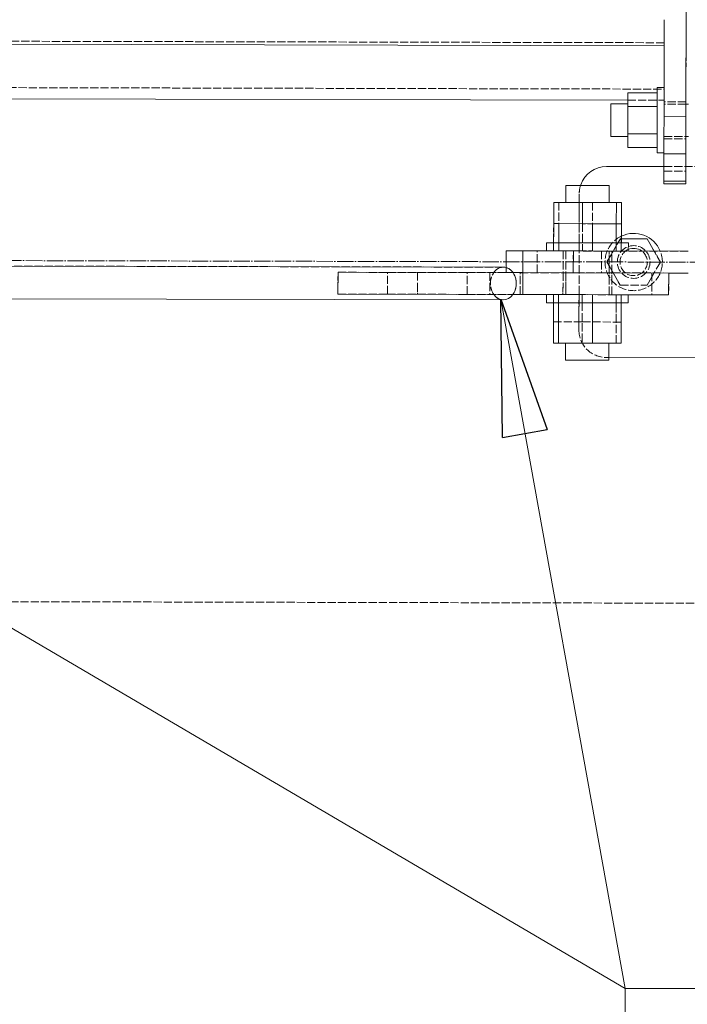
# Model space of a CAD drawing. Header units: millimetres. Extents: x -15129 to 9171, y -18789 to 5877.
# Tile 128 of 256: x -4497 to -4252, y -17063 to -16702. Entities that reach past the tile are written whole.
import ezdxf

# ---------------------------------------------------------------- set-up
doc = ezdxf.new("R2010")
doc.units = ezdxf.units.MM
doc.linetypes.add('ACAD_ISO02W100', pattern=[15, 12, -3])
doc.linetypes.add('ACAD_ISO04W100', pattern=[30, 24, -3, 0, -3])
for name, color, linetype in [('AS_Belki', 145, 'Continuous'), ('AS_Blachy', 30, 'Continuous'), ('AS_Kotwy', 9, 'Continuous'), ('AS_Sciany betonowe', 252, 'Continuous'), ('AS_Siatki', 72, 'Continuous'), ('AS_Sruby', 9, 'Continuous')]:
    doc.layers.add(name, color=color, linetype=linetype)

msp = doc.modelspace()

# ---------------------------------------------------------------- linework, layer by layer
at = {"color": 7, "lineweight": 13}
for p in [(-4705.65, -16803.92), (-4320.54, -16804.53)]:
    msp.add_line(p, (-4274.99, -17057.21), dxfattribs=at)
at = {"color": 0, "linetype": 'ByBlock', "lineweight": -2}
for p, q in [((-4319.87, -16855.22), (-4320.54, -16804.53)), ((-4320.54, -16804.53), (-4303.47, -16852.26)), ((-4319.87, -16855.22), (-4303.47, -16852.26))]:
    msp.add_line(p, q, dxfattribs=at)
at = {"color": 7, "lineweight": 13}
msp.add_lwpolyline([(-4274.99, -17282.21), (-3904.27, -17282.21), (-3904.27, -17057.21), (-4274.99, -17057.21), (-4274.99, -17282.21)], dxfattribs=at)
at = {"layer": 'AS_Belki', "color": 145, "linetype": 'Continuous', "lineweight": 13, "ltscale": 0.25}
for p, q in [((-4260.66, -16711.63), (-5202.12, -16709.5)), ((-4260.66, -16712.03), (-4260.66, -16711.63)), ((-5188.86, -16729.53), (-4274.01, -16731.6)), ((-4319.56, -16792.79), (-4783.38, -16791.74)), ((-4783.41, -16803.74), (-4319.59, -16804.79)), ((-4599.89, -16804.16), (-4319.59, -16804.79))]:
    msp.add_line(p, q, dxfattribs=at)
at = {"layer": 'AS_Belki', "color": 84, "linetype": 'ACAD_ISO02W100', "lineweight": 13, "ltscale": 0.25}
for p, q in [((-4260.66, -16710.53), (-5202.11, -16708.4)), ((-4260.7, -16727.53), (-4260.66, -16710.53)), ((-4260.71, -16731.63), (-4260.66, -16712.03)), ((-5202.15, -16725.4), (-4260.7, -16727.53)), ((-4260.7, -16727.53), (-4260.71, -16731.63)), ((-4274.01, -16731.6), (-4260.71, -16731.63)), ((-4319.56, -16792.79), (-4604.93, -16792.15))]:
    msp.add_line(p, q, dxfattribs=at)
at = {"layer": 'AS_Belki', "color": 84, "linetype": 'ACAD_ISO02W100', "lineweight": 13, "ltscale": 0.25, "extrusion": (-0.615615, 0.001388, -0.788046)}
for start, end in [(47.3552, 132.6447), (193.1232, 312.6448)]:
    msp.add_arc((16808.48, 3374.17, 2635.88), 6, start, end, dxfattribs=at)
at = {"layer": 'AS_Belki', "color": 84, "linetype": 'ACAD_ISO02W100', "lineweight": 13, "ltscale": 0.25, "extrusion": (-0.615615, 0.001397, 0.788046)}
msp.add_arc((16808.55, -3373.97, 2635.73), 6, 47.4168, 0, dxfattribs=at)
at = {"layer": 'AS_Belki', "color": 145, "linetype": 'Continuous', "lineweight": 13, "ltscale": 0.25, "extrusion": (-0.615615, 0.001388, -0.788046)}
for start, end in [(132.6447, 193.1232), (312.6448, 47.3552)]:
    msp.add_arc((16808.48, 3374.17, 2635.88), 6, start, end, dxfattribs=at)
at = {"layer": 'AS_Belki', "color": 145, "linetype": 'Continuous', "lineweight": 13, "ltscale": 0.25, "extrusion": (-0.615615, 0.001397, 0.788046)}
msp.add_arc((16808.55, -3373.97, 2635.73), 6, 360, 47.3553, dxfattribs=at)
at = {"layer": 'AS_Blachy', "color": 145, "linetype": 'Continuous', "lineweight": 13, "ltscale": 0.25}
for p, q in [((-4252.72, -16737.63), (-4252.57, -16671.5)), ((-4260.64, -16702.09), (-4260.72, -16737.61)), ((-4252.71, -16732.9), (-4252.71, -16732.2)), ((-4260.72, -16737.61), (-4260.74, -16745.2)), ((-4260.72, -16737.61), (-4252.72, -16737.63)), ((-4252.74, -16745.21), (-4252.73, -16740.63)), ((-4252.73, -16740.63), (-4252.72, -16737.63)), ((-4260.74, -16745.2), (-4260.75, -16751.27)), ((-4252.75, -16751.29), (-4252.74, -16745.21)), ((-4252.74, -16745.73), (-4252.74, -16745.27)), ((-4260.75, -16751.27), (-4260.77, -16761.27)), ((-4252.75, -16751.29), (-4260.75, -16751.27)), ((-4252.77, -16761.29), (-4252.75, -16751.29)), ((-4260.76, -16755.92), (-4281.76, -16755.87)), ((-4251.76, -16755.94), (-4252.76, -16755.94)), ((-4260.77, -16761.27), (-4252.77, -16761.29)), ((-4260.77, -16761.27), (-4260.77, -16762.27)), ((-4260.77, -16762.27), (-4252.77, -16762.29)), ((-4252.77, -16762.29), (-4252.77, -16761.29)), ((-4318.54, -16786.79), (-4318.56, -16794.79)), ((-4317.68, -16786.79), (-4318.54, -16786.79)), ((-4312.41, -16786.8), (-4317.68, -16786.79)), ((-4312.41, -16786.8), (-4312.43, -16794.8)), ((-4293.94, -16786.85), (-4312.41, -16786.8)), ((-4293.94, -16786.85), (-4293.96, -16794.85)), ((-4251.83, -16786.94), (-4293.94, -16786.85)), ((-4380.14, -16794.65), (-4380.16, -16802.65)), ((-4312.43, -16794.8), (-4380.14, -16794.65)), ((-4312.45, -16802.8), (-4312.43, -16794.8)), ((-4293.96, -16794.85), (-4312.43, -16794.8)), ((-4293.96, -16794.85), (-4289.88, -16794.86)), ((-4251.85, -16794.94), (-4289.88, -16794.86)), ((-4259.03, -16802.93), (-4259.01, -16794.93)), ((-4259.02, -16798.86), (-4259.01, -16794.93)), ((-4259.01, -16794.93), (-4251.85, -16794.95)), ((-4312.45, -16802.8), (-4380.16, -16802.65)), ((-4316.16, -16802.8), (-4303.76, -16802.83)), ((-4303.58, -16802.82), (-4312.45, -16802.8)), ((-4292.46, -16802.85), (-4303.58, -16802.82)), ((-4289.92, -16802.86), (-4292.46, -16802.85)), ((-4280.79, -16802.88), (-4289.92, -16802.86)), ((-4270.34, -16802.9), (-4280.79, -16802.88)), ((-4273.84, -16802.9), (-4265.16, -16802.92)), ((-4262.69, -16802.92), (-4270.34, -16802.9)), ((-4265.16, -16802.92), (-4259.89, -16802.93)), ((-4259.03, -16802.93), (-4262.69, -16802.92)), ((-4259.89, -16802.93), (-4259.03, -16802.93)), ((-4280.92, -16825.88), (-4161.92, -16826.14))]:
    msp.add_line(p, q, dxfattribs=at)
at = {"layer": 'AS_Blachy', "color": 84, "linetype": 'ACAD_ISO02W100', "lineweight": 13, "ltscale": 0.25}
for p, q in [((-4252.71, -16732.2), (-4252.58, -16676.45)), ((-4260.71, -16732.18), (-4260.71, -16731.95)), ((-4252.71, -16732.2), (-4260.71, -16732.18)), ((-4252.71, -16735.47), (-4252.71, -16732.2)), ((-4252.73, -16740.78), (-4252.71, -16735.47)), ((-4252.74, -16745.27), (-4252.73, -16740.78)), ((-4260.74, -16745.01), (-4260.74, -16745.71)), ((-4260.74, -16745.71), (-4260.74, -16745.25)), ((-4260.74, -16745.71), (-4252.74, -16745.73)), ((-4252.76, -16757.63), (-4252.74, -16745.73)), ((-4252.74, -16745.73), (-4252.74, -16745.03)), ((-4260.75, -16751.27), (-4260.76, -16757.61)), ((-4260.76, -16757.61), (-4260.77, -16762.27)), ((-4182.76, -16756.1), (-4260.76, -16755.92)), ((-4260.76, -16757.61), (-4252.76, -16757.63)), ((-4252.77, -16762.29), (-4252.76, -16757.63)), ((-4291.78, -16765.85), (-4291.9, -16815.85)), ((-4291.78, -16765.85), (-4291.79, -16769.06)), ((-4291.79, -16769.06), (-4291.81, -16776.85)), ((-4291.81, -16776.85), (-4291.82, -16783.86)), ((-4291.82, -16783.86), (-4291.83, -16786.85)), ((-4318.54, -16786.8), (-4318.56, -16794.79)), ((-4314.88, -16786.81), (-4318.54, -16786.8)), ((-4307.24, -16786.82), (-4314.88, -16786.81)), ((-4312.41, -16786.81), (-4312.43, -16794.81)), ((-4307.25, -16794.82), (-4307.24, -16786.82)), ((-4307.25, -16794.82), (-4307.24, -16786.82)), ((-4297.7, -16786.84), (-4307.24, -16786.82)), ((-4297.7, -16786.84), (-4297.72, -16794.84)), ((-4297.7, -16786.84), (-4297.72, -16794.84)), ((-4296.71, -16786.85), (-4297.7, -16786.84)), ((-4283.59, -16786.88), (-4296.71, -16786.85)), ((-4293.94, -16786.85), (-4293.96, -16794.85)), ((-4283.59, -16786.87), (-4283.61, -16794.87)), ((-4283.59, -16786.88), (-4283.61, -16794.87)), ((-4280.83, -16786.88), (-4283.59, -16786.88)), ((-4279.83, -16786.88), (-4280.83, -16786.88)), ((-4279.85, -16794.88), (-4279.83, -16786.88)), ((-4279.85, -16794.88), (-4279.83, -16786.88)), ((-4251.83, -16786.95), (-4279.83, -16786.88)), ((-4380.14, -16794.66), (-4380.15, -16798.32)), ((-4380.14, -16794.66), (-4362.02, -16794.7)), ((-4362.04, -16802.69), (-4362.02, -16794.69)), ((-4362.04, -16802.69), (-4362.02, -16794.7)), ((-4362.02, -16794.7), (-4350.99, -16794.72)), ((-4350.99, -16794.72), (-4351, -16802.72)), ((-4350.99, -16794.72), (-4351, -16798.82)), ((-4350.99, -16794.72), (-4332.86, -16794.76)), ((-4332.88, -16802.76), (-4332.86, -16794.76)), ((-4332.88, -16802.76), (-4332.86, -16794.76)), ((-4332.86, -16794.76), (-4316.14, -16794.8)), ((-4324.47, -16794.78), (-4324.49, -16802.78)), ((-4324.47, -16794.78), (-4324.49, -16802.78)), ((-4318.56, -16794.79), (-4316.14, -16794.8)), ((-4316.14, -16794.8), (-4313.43, -16794.8)), ((-4316.14, -16794.8), (-4313.43, -16794.81)), ((-4313.45, -16802.8), (-4313.43, -16794.8)), ((-4313.44, -16799), (-4313.43, -16794.81)), ((-4313.43, -16794.81), (-4297.72, -16794.84)), ((-4312.45, -16802.81), (-4312.43, -16794.81)), ((-4297.72, -16794.84), (-4297.74, -16802.84)), ((-4297.72, -16794.84), (-4297.73, -16799.07)), ((-4296.73, -16794.85), (-4297.72, -16794.84)), ((-4297.72, -16794.84), (-4296.73, -16794.85)), ((-4296.73, -16794.85), (-4283.61, -16794.88)), ((-4292.44, -16794.85), (-4293.96, -16794.85)), ((-4289.88, -16794.86), (-4292.44, -16794.85)), ((-4283.61, -16794.88), (-4285.63, -16794.87)), ((-4283.61, -16794.88), (-4280.85, -16794.88)), ((-4280.85, -16794.88), (-4279.85, -16794.88)), ((-4279.85, -16794.88), (-4280.85, -16794.88)), ((-4279.87, -16802.88), (-4279.85, -16794.88)), ((-4279.86, -16798.77), (-4279.85, -16794.88)), ((-4279.85, -16794.88), (-4259.01, -16794.93)), ((-4265.14, -16794.91), (-4265.16, -16802.91)), ((-4265.14, -16794.92), (-4265.16, -16802.91)), ((-4380.15, -16798.32), (-4380.16, -16802.66)), ((-4351, -16798.82), (-4351, -16802.72)), ((-4313.45, -16802.8), (-4313.44, -16799)), ((-4297.73, -16799.07), (-4297.74, -16802.84)), ((-4279.87, -16802.88), (-4279.86, -16798.77)), ((-4259.03, -16802.93), (-4259.02, -16798.86)), ((-4380.16, -16802.66), (-4362.04, -16802.7)), ((-4362.04, -16802.7), (-4351, -16802.72)), ((-4351, -16802.72), (-4332.88, -16802.76)), ((-4332.88, -16802.76), (-4316.16, -16802.8)), ((-4316.16, -16802.8), (-4313.45, -16802.8)), ((-4303.76, -16802.83), (-4273.84, -16802.9)), ((-4291.87, -16802.86), (-4291.87, -16805.85)), ((-4291.87, -16805.85), (-4291.89, -16812.86)), ((-4291.89, -16812.86), (-4291.9, -16815.85)), ((-4281.92, -16825.87), (-4280.92, -16825.88)), ((-4281.92, -16825.87), (-4280.92, -16825.88))]:
    msp.add_line(p, q, dxfattribs=at)
msp.add_circle((-4271.84, -16790.9), 6, dxfattribs=at)
at = {"layer": 'AS_Blachy', "color": 145, "linetype": 'Continuous', "lineweight": 13, "ltscale": 0.25}
msp.add_arc((-4281.78, -16765.87), 10, 89.8704, 161.0082, dxfattribs=at)
at = {"layer": 'AS_Blachy', "color": 84, "linetype": 'ACAD_ISO02W100', "lineweight": 13, "ltscale": 0.25}
for centre, start, end in [((-4281.78, -16765.87), 161.0082, 179.8704), ((-4281.9, -16815.87), 179.8704, 269.8704)]:
    msp.add_arc(centre, 10, start, end, dxfattribs=at)
at = {"layer": 'AS_Kotwy', "color": 84, "linetype": 'ACAD_ISO02W100', "lineweight": 13, "ltscale": 0.25}
for p, q in [((-4281.64, -16790.87), (-4276.72, -16782.4)), ((-4277.59, -16783.89), (-4279.32, -16786.88)), ((-4276.72, -16782.4), (-4277.59, -16783.89)), ((-4276.36, -16782.4), (-4276.72, -16782.4)), ((-4276.36, -16782.4), (-4276.72, -16782.4)), ((-4266.92, -16782.42), (-4262.04, -16790.92)), ((-4279.33, -16786.89), (-4279.84, -16787.77)), ((-4262.04, -16790.92), (-4264.34, -16786.92)), ((-4280.83, -16789.48), (-4281.64, -16790.87)), ((-4281.64, -16790.87), (-4280.84, -16792.27)), ((-4276.76, -16799.37), (-4281.64, -16790.87)), ((-4279.84, -16787.77), (-4280.83, -16789.48)), ((-4262.04, -16790.92), (-4266.96, -16799.39)), ((-4280.84, -16792.27), (-4279.85, -16793.99)), ((-4279.85, -16793.99), (-4279.34, -16794.88)), ((-4279.34, -16794.89), (-4276.76, -16799.37)), ((-4266.96, -16799.39), (-4264.36, -16794.92)), ((-4276.76, -16799.37), (-4266.96, -16799.39))]:
    msp.add_line(p, q, dxfattribs=at)
at = {"layer": 'AS_Kotwy', "color": 145, "linetype": 'Continuous', "lineweight": 13, "ltscale": 0.25}
for p, q in [((-4266.92, -16782.42), (-4276.36, -16782.4)), ((-4264.34, -16786.91), (-4266.92, -16782.42))]:
    msp.add_line(p, q, dxfattribs=at)
for radius, start, end in [(10.5, 22.2655, 115.5735), (5, 54.4842, 113.2468)]:
    msp.add_arc((-4271.84, -16790.9), radius, start, end, dxfattribs=at)
at = {"layer": 'AS_Kotwy', "color": 84, "linetype": 'ACAD_ISO02W100', "lineweight": 13, "ltscale": 0.25}
for radius, start, end in [(10.5, 115.5751, 22.2255), (5, 113.2468, 54.4842)]:
    msp.add_arc((-4271.84, -16790.9), radius, start, end, dxfattribs=at)
at = {"layer": 'AS_Sciany betonowe', "color": 145, "linetype": 'ACAD_ISO02W100', "lineweight": 13, "ltscale": 0.25}
msp.add_line((-11227.69, -16900.22), (110.14, -16925.78), dxfattribs=at)
at = {"layer": 'AS_Siatki', "color": 20, "linetype": 'ACAD_ISO04W100', "lineweight": 13, "ltscale": 0.25}
msp.add_line((-11608.02, -16774.36), (105.98, -16800.77), dxfattribs=at)
at = {"layer": 'AS_Sruby', "color": 145, "linetype": 'Continuous', "lineweight": 13, "ltscale": 0.25}
for p, q in [((-4274, -16728.9), (-4274.01, -16733.91)), ((-4263.2, -16728.93), (-4274, -16728.9)), ((-4260.7, -16726.97), (-4263.2, -16726.97)), ((-4263.2, -16727.35), (-4263.2, -16726.97)), ((-4263.2, -16728.18), (-4263.2, -16727.35)), ((-4263.2, -16728.18), (-4263.2, -16729.42)), ((-4263.2, -16731.03), (-4263.2, -16729.42)), ((-4260.7, -16727.06), (-4260.7, -16726.97)), ((-4274.01, -16732.97), (-4280.21, -16732.95)), ((-4280.21, -16732.95), (-4280.21, -16733.11)), ((-4280.21, -16733.11), (-4280.21, -16734.14)), ((-4263.21, -16731.56), (-4263.2, -16729.97)), ((-4263.21, -16732.94), (-4263.2, -16731.03)), ((-4263.21, -16735.08), (-4263.21, -16732.94)), ((-4251.71, -16733.02), (-4252.71, -16733.02)), ((-4280.21, -16734.14), (-4280.22, -16735.9)), ((-4280.22, -16735.9), (-4280.22, -16738.12)), ((-4274.01, -16733.91), (-4274.03, -16743.92)), ((-4274.01, -16733.91), (-4263.21, -16733.93)), ((-4263.22, -16737.38), (-4263.21, -16735.08)), ((-4263.22, -16739.22), (-4263.22, -16736.02)), ((-4280.22, -16738.12), (-4280.23, -16740.46)), ((-4280.23, -16740.46), (-4280.23, -16742.56)), ((-4263.23, -16742.05), (-4263.22, -16739.73)), ((-4263.22, -16739.73), (-4263.22, -16737.38)), ((-4280.23, -16744.1), (-4280.24, -16744.85)), ((-4280.23, -16742.56), (-4280.23, -16744.1)), ((-4274.03, -16743.92), (-4274.04, -16748.93)), ((-4274.03, -16743.92), (-4263.23, -16743.95)), ((-4263.24, -16745.36), (-4263.23, -16743.95)), ((-4263.24, -16746.25), (-4263.23, -16744.25)), ((-4263.23, -16744.25), (-4263.23, -16742.05)), ((-4280.24, -16744.85), (-4274.04, -16744.87)), ((-4263.25, -16749.33), (-4263.24, -16747.96)), ((-4263.24, -16747.96), (-4263.24, -16746.25)), ((-4263.24, -16748.79), (-4263.24, -16746.88)), ((-4252.74, -16744.91), (-4251.74, -16744.92)), ((-4274.04, -16748.93), (-4263.24, -16748.96)), ((-4263.25, -16750.3), (-4263.25, -16749.33)), ((-4263.25, -16750.84), (-4263.25, -16750.3)), ((-4263.25, -16750.92), (-4263.25, -16750.84)), ((-4263.25, -16750.92), (-4260.75, -16750.92)), ((-4260.75, -16750.92), (-4260.75, -16750.84)), ((-4296.65, -16762.85), (-4296.67, -16769.05)), ((-4295.68, -16762.85), (-4296.65, -16762.85)), ((-4293.64, -16762.85), (-4295.68, -16762.85)), ((-4290.85, -16762.86), (-4293.64, -16762.85)), ((-4287.74, -16762.87), (-4290.85, -16762.86)), ((-4284.77, -16762.87), (-4287.74, -16762.87)), ((-4282.41, -16762.88), (-4284.77, -16762.87)), ((-4281, -16762.88), (-4282.41, -16762.88)), ((-4280.77, -16762.88), (-4281, -16762.88)), ((-4280.79, -16769.08), (-4280.77, -16762.88)), ((-4301.13, -16769.04), (-4301.15, -16776.83)), ((-4290.59, -16769.06), (-4301.13, -16769.04)), ((-4290.59, -16769.06), (-4290.61, -16776.85)), ((-4278.19, -16769.09), (-4290.59, -16769.06)), ((-4278.2, -16776.88), (-4278.19, -16769.09)), ((-4276.33, -16769.09), (-4278.19, -16769.09)), ((-4276.36, -16783.89), (-4276.33, -16769.09)), ((-4301.15, -16776.83), (-4301.17, -16786.83)), ((-4299.29, -16776.83), (-4301.15, -16776.83)), ((-4299.29, -16776.83), (-4299.31, -16786.83)), ((-4286.88, -16776.86), (-4299.29, -16776.83)), ((-4286.88, -16776.86), (-4286.91, -16786.86)), ((-4276.34, -16776.89), (-4286.88, -16776.86)), ((-4276.37, -16786.89), (-4276.34, -16776.89)), ((-4303.72, -16783.83), (-4303.73, -16786.82)), ((-4303.72, -16783.83), (-4303.65, -16783.83)), ((-4303.65, -16783.83), (-4303.01, -16783.83)), ((-4303.01, -16783.83), (-4301.82, -16783.84)), ((-4301.82, -16783.84), (-4301.22, -16783.84)), ((-4276.3, -16783.89), (-4275.37, -16783.9)), ((-4275.37, -16783.9), (-4274.31, -16783.9)), ((-4274.31, -16783.9), (-4273.8, -16783.9)), ((-4273.81, -16786.89), (-4273.8, -16783.9)), ((-4303.76, -16802.82), (-4303.77, -16805.82)), ((-4273.85, -16805.89), (-4273.84, -16802.89)), ((-4303.27, -16805.83), (-4303.77, -16805.82)), ((-4302.21, -16805.83), (-4303.27, -16805.83)), ((-4300.63, -16805.83), (-4302.21, -16805.83)), ((-4301.21, -16805.83), (-4301.24, -16820.63)), ((-4301.21, -16805.83), (-4301.23, -16812.84)), ((-4298.6, -16805.84), (-4300.63, -16805.83)), ((-4299.35, -16805.83), (-4299.38, -16820.63)), ((-4296.2, -16805.84), (-4298.6, -16805.84)), ((-4293.51, -16805.85), (-4296.2, -16805.84)), ((-4290.64, -16805.85), (-4293.51, -16805.85)), ((-4287.7, -16805.86), (-4290.64, -16805.85)), ((-4284.8, -16805.87), (-4287.7, -16805.86)), ((-4286.95, -16805.86), (-4286.98, -16820.66)), ((-4282.06, -16805.87), (-4284.8, -16805.87)), ((-4279.58, -16805.88), (-4282.06, -16805.87)), ((-4277.45, -16805.88), (-4279.58, -16805.88)), ((-4275.76, -16805.89), (-4277.45, -16805.88)), ((-4276.44, -16820.69), (-4276.41, -16805.89)), ((-4274.57, -16805.89), (-4275.76, -16805.89)), ((-4273.92, -16805.89), (-4274.57, -16805.89)), ((-4273.85, -16805.89), (-4273.92, -16805.89)), ((-4301.24, -16820.63), (-4299.38, -16820.63)), ((-4299.38, -16820.63), (-4286.98, -16820.66)), ((-4296.78, -16820.64), (-4296.8, -16826.84)), ((-4286.98, -16820.66), (-4276.44, -16820.69)), ((-4280.92, -16826.88), (-4280.9, -16820.68)), ((-4296.8, -16826.84), (-4296.57, -16826.84)), ((-4296.57, -16826.84), (-4295.16, -16826.84)), ((-4295.16, -16826.84), (-4292.8, -16826.85)), ((-4292.8, -16826.85), (-4289.83, -16826.86)), ((-4289.83, -16826.86), (-4286.72, -16826.86)), ((-4286.72, -16826.86), (-4283.93, -16826.87)), ((-4283.93, -16826.87), (-4281.9, -16826.87)), ((-4281.9, -16826.87), (-4280.92, -16826.88))]:
    msp.add_line(p, q, dxfattribs=at)
at = {"layer": 'AS_Sruby', "color": 84, "linetype": 'ACAD_ISO02W100', "lineweight": 13, "ltscale": 0.25}
for p, q in [((-4263.21, -16733.93), (-4263.2, -16728.93)), ((-4263.2, -16727.04), (-4263.2, -16726.97)), ((-4263.2, -16727.58), (-4263.2, -16727.04)), ((-4263.2, -16728.55), (-4263.2, -16727.58)), ((-4263.2, -16729.42), (-4263.2, -16728.55)), ((-4263.2, -16729.97), (-4263.2, -16728.93)), ((-4260.7, -16727.05), (-4260.7, -16726.97)), ((-4260.7, -16727.05), (-4260.7, -16727.58)), ((-4260.7, -16727.36), (-4260.7, -16727.06)), ((-4260.7, -16728.18), (-4260.7, -16727.36)), ((-4280.21, -16732.95), (-4280.21, -16733.11)), ((-4274.01, -16732.97), (-4274.01, -16733.12)), ((-4274.01, -16733.12), (-4274.01, -16734.16)), ((-4263.21, -16733.93), (-4263.21, -16731.56)), ((-4260.71, -16732.95), (-4260.71, -16733.06)), ((-4260.71, -16733), (-4260.71, -16732.95)), ((-4252.71, -16733.02), (-4260.71, -16733)), ((-4260.71, -16733.15), (-4260.71, -16733.06)), ((-4274.02, -16735.92), (-4274.01, -16734.16)), ((-4274.01, -16735.26), (-4274.02, -16737.36)), ((-4274.02, -16738.13), (-4274.02, -16735.92)), ((-4274.01, -16734.16), (-4274.01, -16733.72)), ((-4263.22, -16736.02), (-4263.21, -16733.93)), ((-4263.22, -16736.02), (-4263.21, -16733.93)), ((-4280.23, -16740.46), (-4280.23, -16741.9)), ((-4274.03, -16740.47), (-4274.02, -16738.13)), ((-4274.02, -16739.7), (-4274.03, -16741.92)), ((-4274.03, -16742.57), (-4274.03, -16740.47)), ((-4274.02, -16737.36), (-4274.02, -16739.7)), ((-4263.23, -16743.95), (-4263.22, -16739.22)), ((-4263.22, -16740.14), (-4263.22, -16739.22)), ((-4280.23, -16743.66), (-4280.24, -16744.7)), ((-4280.23, -16741.9), (-4280.23, -16743.66)), ((-4274.03, -16743.68), (-4274.04, -16744.71)), ((-4274.03, -16741.92), (-4274.03, -16743.68)), ((-4274.03, -16744.11), (-4274.03, -16742.57)), ((-4263.24, -16748.96), (-4263.23, -16743.95)), ((-4280.24, -16744.7), (-4280.24, -16744.85)), ((-4274.04, -16744.71), (-4274.04, -16744.87)), ((-4260.74, -16744.74), (-4260.74, -16744.9)), ((-4260.74, -16744.9), (-4252.74, -16744.91)), ((-4263.24, -16748.46), (-4263.25, -16749.7)), ((-4263.25, -16750.53), (-4263.25, -16749.7)), ((-4263.25, -16750.92), (-4263.25, -16750.53)), ((-4263.24, -16748.96), (-4263.24, -16748.79)), ((-4260.75, -16750.54), (-4260.75, -16749.71)), ((-4260.75, -16750.31), (-4260.75, -16750.84)), ((-4260.75, -16750.92), (-4260.75, -16750.54)), ((-4299.27, -16769.04), (-4299.3, -16783.84)), ((-4286.87, -16769.07), (-4286.9, -16783.87)), ((-4276.33, -16769.09), (-4278.19, -16769.09)), ((-4301.15, -16776.83), (-4301.16, -16783.84)), ((-4299.29, -16776.83), (-4301.15, -16776.83)), ((-4290.61, -16776.85), (-4290.63, -16786.85)), ((-4290.61, -16776.85), (-4290.62, -16783.86)), ((-4278.21, -16776.88), (-4290.61, -16776.85)), ((-4278.23, -16786.88), (-4278.21, -16776.88)), ((-4278.22, -16783.89), (-4278.2, -16776.88)), ((-4276.34, -16776.89), (-4278.21, -16776.88)), ((-4301.22, -16783.84), (-4300.12, -16783.84)), ((-4301.16, -16783.84), (-4299.45, -16783.84)), ((-4300.12, -16783.84), (-4299.45, -16783.84)), ((-4299.45, -16783.84), (-4297.99, -16783.84)), ((-4297.99, -16783.84), (-4295.51, -16783.85)), ((-4295.51, -16783.85), (-4292.77, -16783.86)), ((-4292.77, -16783.86), (-4289.87, -16783.86)), ((-4289.87, -16783.86), (-4286.93, -16783.87)), ((-4286.93, -16783.87), (-4284.06, -16783.88)), ((-4284.06, -16783.88), (-4281.37, -16783.88)), ((-4281.77, -16783.88), (-4280.38, -16783.88)), ((-4281.37, -16783.88), (-4278.97, -16783.89)), ((-4278.97, -16783.89), (-4276.94, -16783.89)), ((-4276.94, -16783.89), (-4276.3, -16783.89)), ((-4301.17, -16786.83), (-4300.2, -16786.83)), ((-4300.2, -16786.83), (-4299.31, -16786.83)), ((-4296.75, -16786.85), (-4297.7, -16786.84)), ((-4296.71, -16786.85), (-4296.75, -16786.85)), ((-4296.71, -16786.84), (-4296.74, -16802.84)), ((-4296.71, -16786.85), (-4296.73, -16794.84)), ((-4295.86, -16786.84), (-4286.91, -16786.86)), ((-4280.86, -16802.88), (-4280.83, -16786.88)), ((-4280.85, -16794.88), (-4280.83, -16786.88)), ((-4280.8, -16786.88), (-4280.83, -16786.88)), ((-4279.83, -16786.89), (-4280.8, -16786.88)), ((-4278.23, -16786.88), (-4276.37, -16786.89)), ((-4296.73, -16794.85), (-4296.74, -16799.08)), ((-4280.85, -16798.76), (-4280.85, -16794.88)), ((-4296.74, -16799.08), (-4296.74, -16802.84)), ((-4280.86, -16802.88), (-4280.85, -16798.76)), ((-4301.2, -16802.84), (-4301.21, -16805.83)), ((-4299, -16802.84), (-4301.2, -16802.84)), ((-4299.34, -16802.84), (-4301.2, -16802.84)), ((-4299.34, -16802.84), (-4299.37, -16812.84)), ((-4290.66, -16802.86), (-4290.67, -16805.85)), ((-4286.94, -16802.87), (-4286.97, -16812.87)), ((-4278.27, -16805.88), (-4278.26, -16802.89)), ((-4276.89, -16802.89), (-4278.26, -16802.89)), ((-4276.4, -16802.89), (-4276.89, -16802.89)), ((-4276.41, -16805.89), (-4276.4, -16802.89)), ((-4299.35, -16805.83), (-4301.21, -16805.83)), ((-4296.56, -16805.84), (-4299.35, -16805.83)), ((-4290.67, -16805.85), (-4290.7, -16820.65)), ((-4290.67, -16805.85), (-4290.69, -16812.86)), ((-4286.95, -16805.86), (-4289.33, -16805.86)), ((-4278.3, -16820.68), (-4278.27, -16805.88)), ((-4278.29, -16812.89), (-4278.27, -16805.88)), ((-4276.41, -16805.89), (-4278.27, -16805.88)), ((-4276.41, -16805.89), (-4278.2, -16805.88)), ((-4276.43, -16812.89), (-4276.41, -16805.89)), ((-4301.23, -16812.84), (-4290.69, -16812.86)), ((-4290.69, -16812.86), (-4278.29, -16812.89)), ((-4278.29, -16812.89), (-4276.43, -16812.89)), ((-4301.24, -16820.63), (-4299.38, -16820.63)), ((-4278.3, -16820.68), (-4276.44, -16820.69))]:
    msp.add_line(p, q, dxfattribs=at)

doc.saveas('drawing.dxf')
